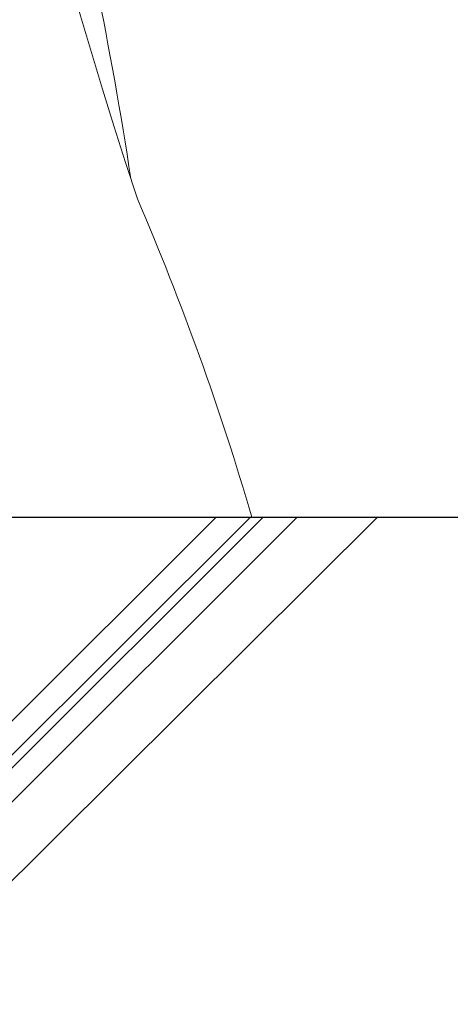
# Model space of a CAD drawing. Header units: metres. Extents: x 779 to 7046, y -512 to 9570.
# Tile 162 of 256: x 2479.891 to 2480.474, y -213.73 to -212.395. Entities that reach past the tile are written whole.
import ezdxf

# ---------------------------------------------------------------- set-up
doc = ezdxf.new("R2010")
doc.units = ezdxf.units.M
doc.linetypes.add('CIĄGłA', pattern=[0])
for name, color, linetype in [('1__logo', 7, 'Continuous'), ('PDF _Geometria', 7, 'Continuous'), ('TB_OBRYS1', 3, 'Continuous')]:
    doc.layers.add(name, color=color, linetype=linetype)
doc.layers.add('a___wymiary', color=9, linetype='Continuous', lineweight=18)
doc.layers.add('ZP_Zieleń', color=252, linetype='Continuous', lineweight=5)

# ---------------------------------------------------------------- blocks, each defined once
blk = doc.blocks.new('B-B')
at = {"layer": '1__logo', "color": 18, "lineweight": 25, "true_color": 0x000000}
for p, q in [((24.8756, -76.6396, -10.04), (25.5095, -77.0751, -10.04)), ((25.518, -77.1205, -10.04), (24.846, -76.6588, -10.04)), ((24.8326, -76.665, -10.04), (25.5212, -77.1376, -10.04)), ((24.8048, -76.6855, -10.04), (25.5296, -77.183, -10.04))]:
    blk.add_line(p, q, dxfattribs=at)
at = {"layer": 'a___wymiary', "color": 18, "true_color": 0x000000, "elevation": -10.04}
blk.add_lwpolyline([(23.9256, -68.5715), (23.3661, -69.3905), (24.7327, -76.7271), (25.5495, -77.2897), (25.4572, -76.7939)], dxfattribs=at)
at = {"layer": 'TB_OBRYS1', "color": 18, "lineweight": 25, "true_color": 0x000000, "elevation": -10.04}
blk.add_lwpolyline([(25.4572, -76.7939), (25.6531, -77.8461), (24.965, -77.9743), (23.1338, -68.1434), (23.822, -68.0152), (25.2396, -75.6258)], dxfattribs=at)
at = {"layer": 'ZP_Zieleń', "linetype": 'CIĄGłA'}
for points, elevation in [([(26.162, -75.0526, -0.099346), (28.0028, -74.9752, 0.05564), (29.3647, -74.9028, -0.350731), (29.9136, -75.158, -0.133833), (29.8791, -75.3098, -0.220952), (29.0597, -75.8886, 0.0963), (25.9142, -76.8911, -0.03018), (25.5184, -77.1225, -0.03018)], -10.04), ([(25.9396, -76.8773, 0.012201), (26.1913, -76.7826, -0.111333), (28.2465, -76.6473, 0.05564), (29.6084, -76.5749, -0.350731), (30.1572, -76.8301, -0.133833), (30.1227, -76.9819, -0.220952), (29.3033, -77.5607, 0.0963), (26.1578, -78.5633, -0.14155), (24.1472, -79.2032, 0.057707), (22.4575, -79.4459, -0.296754), (20.428, -78.9809, -0.147159), (20.362, -78.8529), (20.3095, -78.5708, -0.306794), (20.4215, -78.3138), (21.157, -77.8483)], -3077917.2191)]:
    blk.add_lwpolyline(points, format="xyb", dxfattribs=dict(at, elevation=elevation))

msp = doc.modelspace()

# ---------------------------------------------------------------- block references
at = {"layer": 'PDF _Geometria', "linetype": 'CIĄGłA', "rotation": 79.44877770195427}
msp.add_blockref('B-B', (2399.7141, -224.034, 10.04), dxfattribs=at)

doc.saveas('drawing.dxf')
